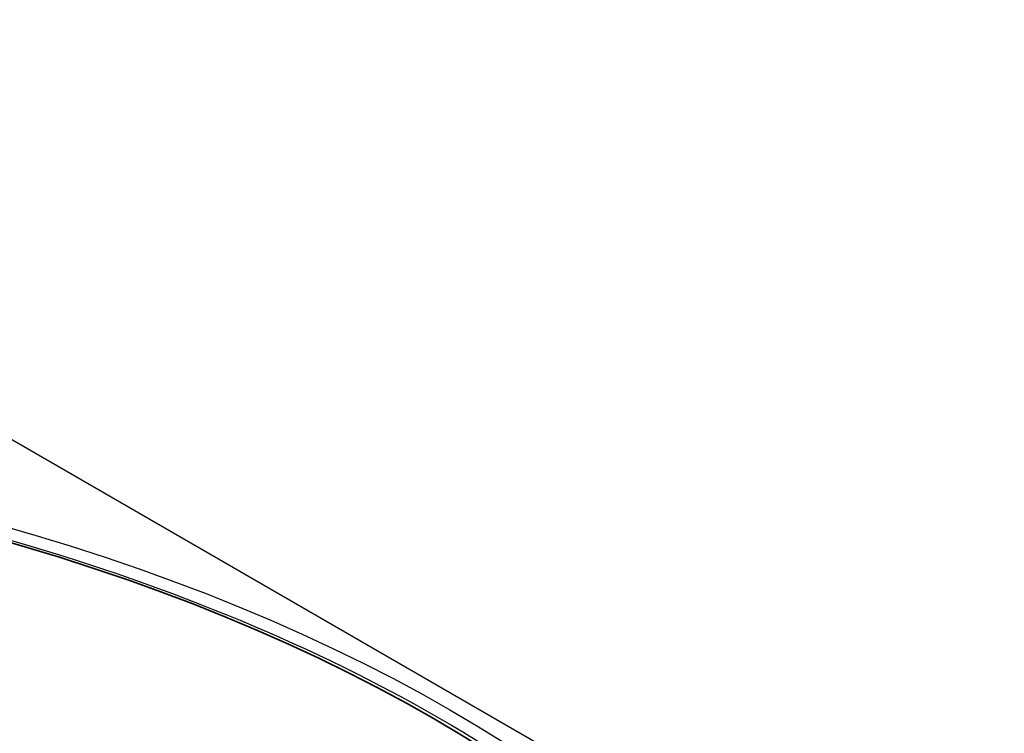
# Model space of a CAD drawing. Header units: millimetres. Extents: x -10668 to 10668, y -400 to 5820.
# Tile 15 of 28: x 3293 to 3338, y 1874 to 1907. Entities that reach past the tile are written whole.
import ezdxf

# ---------------------------------------------------------------- set-up
doc = ezdxf.new("R2010")
doc.units = ezdxf.units.MM
doc.header["$LTSCALE"] = 20
doc.layers.add('_Sichtbarkanten', color=7, linetype='Continuous', lineweight=25)
doc.layers.add('Sichtbar schmal (ISO)', color=7, linetype='Continuous', lineweight=35)

msp = doc.modelspace()

# ---------------------------------------------------------------- linework, layer by layer
at = {"layer": '_Sichtbarkanten'}
msp.add_line((3259.109, 1907.182), (3367.262, 1844.741), dxfattribs=at)
msp.add_ellipse((3259.109, 1844.741), major_axis=(75.5, 0), ratio=0.57735, dxfattribs=at)
msp.add_open_spline([(3184.208, 1846.353), (3184.577, 1850.967), (3186.219, 1855.539), (3191.884, 1864.176), (3195.93, 1868.237), (3206.026, 1875.426), (3212.086, 1878.55), (3225.593, 1883.531), (3233.037, 1885.388), (3248.552, 1887.651), (3256.621, 1888.057), (3272.572, 1887.379), (3280.451, 1886.296), (3295.229, 1882.746), (3302.124, 1880.279), (3314.236, 1874.205), (3319.45, 1870.597), (3327.652, 1862.596), (3330.644, 1858.203), (3333.262, 1851.242), (3333.815, 1848.803), (3334.01, 1846.353)], degree=3, knots=[3.917976, 3.917976, 3.917976, 3.917976, 4.233873, 4.233873, 4.553172, 4.553172, 4.874223, 4.874223, 5.195281, 5.195281, 5.516156, 5.516156, 5.836986, 5.836986, 6.157934, 6.157934, 6.479063, 6.479063, 6.799682, 6.799682, 6.967414, 6.967414, 6.967414, 6.967414], dxfattribs=at)
at = {"layer": 'Sichtbar schmal (ISO)'}
msp.add_ellipse((3259.109, 1844.741), major_axis=(-74.482, 0), ratio=0.57735, dxfattribs=at)

doc.saveas('drawing.dxf')
